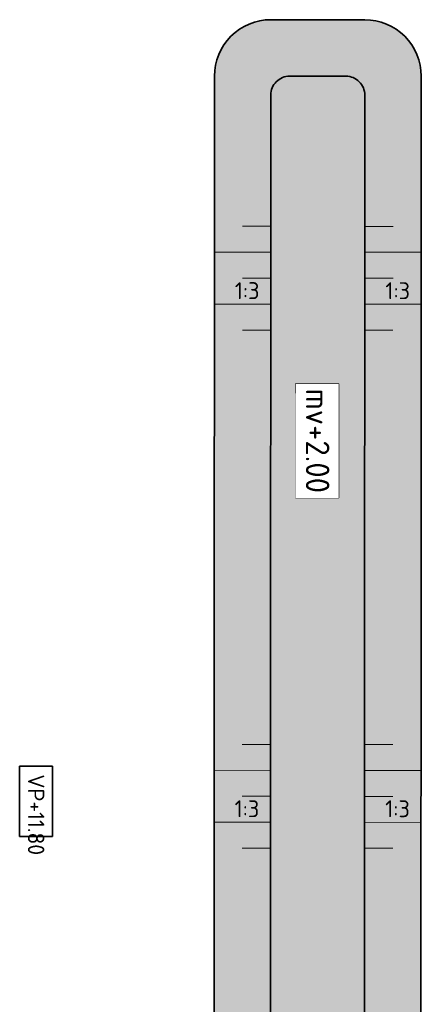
# Model space of a CAD drawing. Header units: metres. Extents: x 232559 to 234458, y 552925 to 554400.
# Tile 35 of 45: x 233371 to 233414, y 553854 to 553959. Entities that reach past the tile are written whole.
import ezdxf
from ezdxf.enums import TextEntityAlignment as Align

# ---------------------------------------------------------------- set-up
doc = ezdxf.new("R2010")
doc.units = ezdxf.units.M
for name, color, linetype, lineweight, true_color in [('N-WE-GW-GRONDWERK-A', 7, 'Continuous', 50, 0xe6ccb3), ('N-WE-GW-GRONDWERK-S', 7, 'Continuous', 18, 0x004c00), ('N-WE-GW-TALUDARCERING_KORT-G', 7, 'Continuous', 18, 0x004c00), ('N-WE-GW-TALUDARCERING_LANG-G', 7, 'Continuous', 13, 0x004c00)]:
    doc.layers.add(name, color=color, linetype=linetype, lineweight=lineweight, true_color=true_color)
for name, color, linetype, lineweight in [('N-WE-GW-GRONDWERK-T', 7, 'Continuous', 18), ('N-WE-GW-GRONDWERKLIJN_TEEN-G', 90, 'Continuous', 35), ('X-XX-AL-AANKLEDING-T35', 7, 'Continuous', 35)]:
    doc.layers.add(name, color=color, linetype=linetype, lineweight=lineweight)
doc.styles.add('NLCS-ISO', font='NLCS-ISO.ttf')
doc.styles.add('NLCS-ISO-M500-T35', font='NLCS-ISO.ttf', dxfattribs={"height": 1.75})

# ---------------------------------------------------------------- blocks, each defined once
blk = doc.blocks.new('S04')
at = {"layer": 'N-WE-GW-TALUDARCERING_KORT-G'}
for p, q in [((0, 0.5017), (0.5017, 0.5018)), ((0, 0), (0.5017, 0)), ((0, -0.5017), (0.5018, -0.5017))]:
    blk.add_line(p, q, dxfattribs=at)
at = {"layer": 'N-WE-GW-TALUDARCERING_LANG-G'}
for p, q in [((0, 0.2509), (1.0036, 0.2509)), ((0, -0.2509), (1.0036, -0.2509))]:
    blk.add_line(p, q, dxfattribs=at)
blk = doc.blocks.new('SAL-HOOGTELABEL_AANLEG-SO')
blk.add_lwpolyline([(-4.843, 1.799), (4.851, 1.799), (4.851, -1.887), (-4.843, -1.887)], close=True)
at = {"style": 'NLCS-ISO'}
blk.add_attdef('HOOGTE', text='', height=2, dxfattribs=at).set_placement((0, 0), align=Align.MIDDLE_CENTER)
blk.add_wipeout([(-4.843, 1.799), (4.851, 1.799), (4.851, -1.887), (-4.843, -1.887)])

msp = doc.modelspace()

# ---------------------------------------------------------------- hatches: boundary and pattern name
at = {"layer": 'N-WE-GW-GRONDWERK-A'}
h = msp.add_hatch(color=256, dxfattribs=at)
h.dxf.hatch_style = 1
edge = h.paths.add_edge_path()
edge.add_line((233398.12, 553958.655), (233408.12, 553958.652))
edge.add_arc((233408.118, 553952.652), 6, -0.0201, 89.9799, ccw=False)
edge.add_line((233414.118, 553952.65), (233414.064, 553799.607))
edge.add_arc((233408.064, 553799.609), 6, 269.9799, 359.9799, ccw=False)
edge.add_line((233408.062, 553793.609), (233398.062, 553793.613))
edge.add_arc((233398.064, 553799.613), 6, 179.9799, 269.9799, ccw=False)
edge.add_line((233392.064, 553799.615), (233392.118, 553952.657))
edge.add_arc((233398.118, 553952.655), 6, 89.9799, 179.9799, ccw=False)

# ---------------------------------------------------------------- linework, layer by layer
at = {"layer": 'N-WE-GW-GRONDWERKLIJN_TEEN-G', "flags": 128}
for points in [[(233398.12, 553958.655), (233408.12, 553958.652, -0.4142136), (233414.118, 553952.65), (233414.064, 553799.607, -0.4142136), (233408.062, 553793.609), (233398.062, 553793.613, -0.4142136), (233392.064, 553799.615), (233392.118, 553952.657, -0.4142136)], [(233400.118, 553952.654), (233406.118, 553952.652, -0.4142136), (233408.117, 553950.652), (233408.065, 553801.609, -0.4142136), (233406.064, 553799.61), (233400.064, 553799.612, -0.4142136), (233398.065, 553801.613), (233398.117, 553950.655, -0.4142136)]]:
    msp.add_lwpolyline(points, format="xyb", close=True, dxfattribs=at)

# ---------------------------------------------------------------- block references
at = {"layer": 'N-WE-GW-GRONDWERK-S', "yscale": 10.99999999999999, "zscale": 2.772806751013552}
for p, xscale, rotation in [((233398.11, 553931.183), -5.999999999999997, 359.9798973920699), ((233408.11, 553931.179), 5.999999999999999, 359.9798973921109), ((233398.091, 553876.134), -5.999999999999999, 359.9798973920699), ((233408.091, 553876.13), 6, 359.9798973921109)]:
    msp.add_blockref('S04', p, dxfattribs=dict(at, xscale=xscale, rotation=rotation))

# ---------------------------------------------------------------- texts
at = {"layer": 'N-WE-GW-GRONDWERK-T', "style": 'NLCS-ISO'}
for p in [(233395.6, 553928.424), (233411.621, 553928.418), (233395.581, 553873.375), (233411.602, 553873.37)]:
    msp.add_text('1:3', height=1.8, rotation=359.9799, dxfattribs=at).set_placement(p, align=Align.BOTTOM_CENTER)
at = {"layer": 'X-XX-AL-AANKLEDING-T35', "insert": (233374.027, 553878.47), "char_height": 1.75, "attachment_point": 1, "rotation": 270, "style": 'NLCS-ISO-M500-T35', "bg_fill": 16, "box_fill_scale": 1.5, "bg_fill_color": 256, "bg_fill_transparency": 0}
msp.add_mtext_dynamic_manual_height_columns('VP+11.80', width=5.73179, gutter_width=8.75, heights=[0], dxfattribs=at)

# ---------------------------------------------------------------- next in the draw order: block references
at = {"layer": 'N-WE-GW-GRONDWERK-T', "xscale": 1.25, "yscale": 1.25, "zscale": 1.25, "rotation": 269.9798973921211}
msp.add_blockref('SAL-HOOGTELABEL_AANLEG-SO', (233403.104, 553913.903), dxfattribs=at).add_auto_attribs({'HOOGTE': 'mv+2.00'})

doc.saveas('drawing.dxf')
